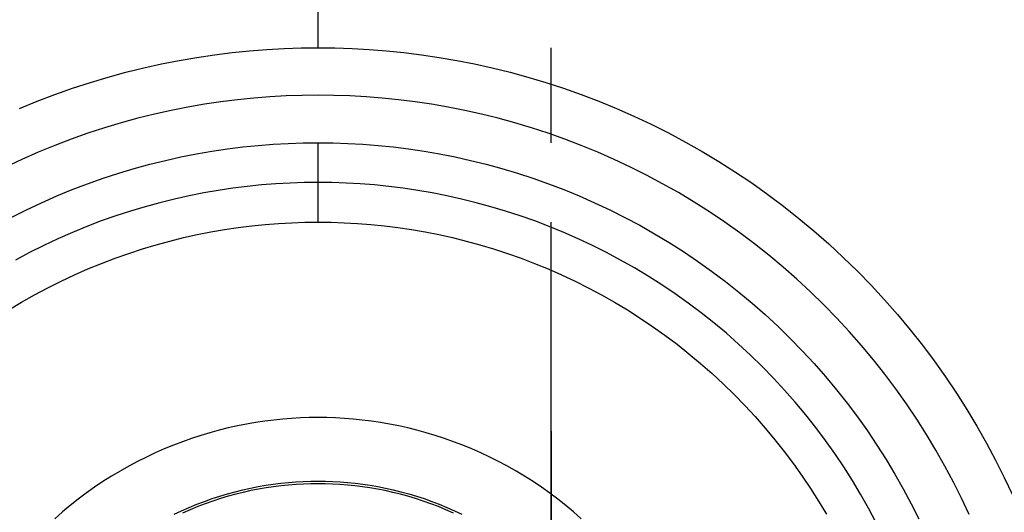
# Model space of a CAD drawing. Header units: millimetres. Extents: x -21.7 to 17.4, y -19.5 to 19.5.
# Tile 11 of 13: x -4.9 to 4.2, y 2.8 to 7.3. Entities that reach past the tile are written whole.
import ezdxf

# ---------------------------------------------------------------- set-up
doc = ezdxf.new("R2010")
doc.units = ezdxf.units.MM
doc.header["$MEASUREMENT"] = 0
doc.layers.add('Predefinito', color=5, linetype='Continuous')

msp = doc.modelspace()

# ---------------------------------------------------------------- linework, layer by layer
at = {"layer": 'Predefinito'}
for points in [[(-2.15, 7.0356), (-2.15, 16.5)], [(-4.9018, 6.4752), (-4.7398, 6.5417), (-4.577, 6.6038), (-4.4137, 6.6615), (-4.2499, 6.7149), (-4.0859, 6.7641), (-3.9218, 6.8089), (-3.7577, 6.8495), (-3.5938, 6.8859), (-3.4302, 6.9182), (-3.2672, 6.9464), (-3.1047, 6.9706), (-2.943, 6.9908), (-2.7822, 7.0072), (-2.6224, 7.0198), (-2.4637, 7.0286), (-2.3062, 7.0339), (-2.15, 7.0356), (-1.9938, 7.0339), (-1.8363, 7.0286), (-1.6776, 7.0198), (-1.5178, 7.0072), (-1.357, 6.9908), (-1.1953, 6.9706), (-1.0328, 6.9464), (-0.8698, 6.9182), (-0.7062, 6.8859), (-0.5423, 6.8495), (-0.3782, 6.8089), (-0.2141, 6.7641), (-0.0501, 6.7149), (0.1137, 6.6615), (0.277, 6.6038), (0.4398, 6.5417), (0.6018, 6.4752), (0.7628, 6.4044), (0.9228, 6.3292), (1.0814, 6.2497), (1.2387, 6.1658), (1.3943, 6.0777), (1.5481, 5.9853), (1.7, 5.8888), (1.8497, 5.7881), (1.9972, 5.6834), (2.1422, 5.5747), (2.2846, 5.4621), (2.4242, 5.3458), (2.5609, 5.2257), (2.6945, 5.1021), (2.825, 4.975), (2.9521, 4.8445), (3.0757, 4.7109), (3.1958, 4.5742), (3.3121, 4.4346), (3.4247, 4.2922), (3.5334, 4.1472), (3.6381, 3.9997), (3.7388, 3.85), (3.8353, 3.6981), (3.9277, 3.5443), (4.0158, 3.3887), (4.0997, 3.2314), (4.1792, 3.0728), (4.2544, 2.9128)], [(3.8555, 2.7314), (3.785, 2.8814), (3.7104, 3.0302), (3.6318, 3.1776), (3.5492, 3.3235), (3.4626, 3.4678), (3.3721, 3.6102), (3.2777, 3.7506), (3.1795, 3.8889), (3.0775, 4.0249), (2.972, 4.1584), (2.8628, 4.2893), (2.7503, 4.4175), (2.6343, 4.5428), (2.5151, 4.6651), (2.3928, 4.7843), (2.2675, 4.9003), (2.1393, 5.0128), (2.0084, 5.122), (1.8749, 5.2275), (1.7389, 5.3295), (1.6006, 5.4277), (1.4602, 5.5221), (1.3178, 5.6126), (1.1735, 5.6992), (1.0276, 5.7818), (0.8802, 5.8604), (0.7314, 5.935), (0.5814, 6.0055), (0.4304, 6.0719), (0.2785, 6.1343), (0.1259, 6.1925), (-0.0273, 6.2467), (-0.1808, 6.2968), (-0.3347, 6.3428), (-0.4886, 6.3849), (-0.6424, 6.4229), (-0.7961, 6.4571), (-0.9495, 6.4873), (-1.1024, 6.5138), (-1.2548, 6.5365), (-1.4064, 6.5554), (-1.5572, 6.5708), (-1.7071, 6.5826), (-1.8559, 6.5909), (-2.0036, 6.5959), (-2.15, 6.5975), (-2.2964, 6.5959), (-2.4441, 6.5909), (-2.5929, 6.5826), (-2.7428, 6.5708), (-2.8936, 6.5554), (-3.0452, 6.5365), (-3.1976, 6.5138), (-3.3505, 6.4873), (-3.5039, 6.4571), (-3.6576, 6.4229), (-3.8114, 6.3849), (-3.9653, 6.3428), (-4.1192, 6.2968), (-4.2727, 6.2467), (-4.4259, 6.1925), (-4.5785, 6.1343), (-4.7304, 6.0719), (-4.8814, 6.0055), (-5.0314, 5.935)], [(-4.9789, 5.4712), (-4.84, 5.5408), (-4.7, 5.6067), (-4.559, 5.6687), (-4.4172, 5.7269), (-4.2747, 5.7812), (-4.1317, 5.8318), (-3.9884, 5.8786), (-3.8448, 5.9216), (-3.7011, 5.9608), (-3.5574, 5.9963), (-3.414, 6.0282), (-3.2708, 6.0565), (-3.128, 6.0812), (-2.9858, 6.1023), (-2.8442, 6.1201), (-2.7034, 6.1344), (-2.5635, 6.1454), (-2.4246, 6.1532), (-2.2867, 6.1578), (-2.15, 6.1593), (-2.0133, 6.1578), (-1.8754, 6.1532), (-1.7365, 6.1454), (-1.5966, 6.1344), (-1.4558, 6.1201), (-1.3142, 6.1023), (-1.172, 6.0812), (-1.0292, 6.0565), (-0.886, 6.0282), (-0.7426, 5.9963), (-0.5989, 5.9608), (-0.4552, 5.9216), (-0.3116, 5.8786), (-0.1683, 5.8318), (-0.0253, 5.7812), (0.1172, 5.7269), (0.259, 5.6687), (0.4, 5.6067), (0.54, 5.5408), (0.6789, 5.4712), (0.8166, 5.3978), (0.9528, 5.3207), (1.0875, 5.2398), (1.2204, 5.1553), (1.3515, 5.0672), (1.4806, 4.9755), (1.6075, 4.8804), (1.7322, 4.7818), (1.8544, 4.6799), (1.9741, 4.5748), (2.0911, 4.4666), (2.2053, 4.3553), (2.3166, 4.2411), (2.4248, 4.1241), (2.5299, 4.0044), (2.6318, 3.8822), (2.7304, 3.7575), (2.8255, 3.6306), (2.9172, 3.5015), (3.0053, 3.3704), (3.0898, 3.2375), (3.1707, 3.1028), (3.2478, 2.9666), (3.3212, 2.8289), (3.3908, 2.69)], [(-2.15, 5.4276), (-2.15, 6.1593)], [(2.9962, 2.6609), (2.9272, 2.7904), (2.8546, 2.9185), (2.7786, 3.0452), (2.6991, 3.1702), (2.6162, 3.2935), (2.53, 3.4149), (2.4405, 3.5343), (2.3477, 3.6516), (2.2519, 3.7666), (2.1531, 3.8791), (2.0512, 3.9892), (1.9466, 4.0966), (1.8392, 4.2012), (1.7291, 4.3031), (1.6166, 4.4019), (1.5016, 4.4977), (1.3843, 4.5905), (1.2649, 4.68), (1.1435, 4.7662), (1.0202, 4.8491), (0.8952, 4.9286), (0.7685, 5.0046), (0.6404, 5.0772), (0.5109, 5.1462), (0.3802, 5.2117), (0.2485, 5.2736), (0.1159, 5.3319), (-0.0175, 5.3867), (-0.1515, 5.4378), (-0.286, 5.4854), (-0.4208, 5.5294), (-0.5559, 5.5698), (-0.691, 5.6067), (-0.8262, 5.6402), (-0.9611, 5.6701), (-1.0958, 5.6967), (-1.2301, 5.7199), (-1.3639, 5.7398), (-1.497, 5.7565), (-1.6294, 5.77), (-1.761, 5.7804), (-1.8917, 5.7877), (-2.0214, 5.792), (-2.15, 5.7934), (-2.2786, 5.792), (-2.4083, 5.7877), (-2.539, 5.7804), (-2.6706, 5.77), (-2.803, 5.7565), (-2.9361, 5.7398), (-3.0699, 5.7199), (-3.2042, 5.6967), (-3.3389, 5.6701), (-3.4738, 5.6402), (-3.609, 5.6067), (-3.7441, 5.5698), (-3.8792, 5.5294), (-4.014, 5.4854), (-4.1485, 5.4378), (-4.2825, 5.3867), (-4.4159, 5.3319), (-4.5485, 5.2736), (-4.6802, 5.2117), (-4.8109, 5.1462), (-4.9404, 5.0772)], [(-5.0029, 4.6173), (-4.8842, 4.6886), (-4.7641, 4.7565), (-4.6428, 4.8212), (-4.5204, 4.8826), (-4.397, 4.9406), (-4.2728, 4.9952), (-4.1479, 5.0465), (-4.0223, 5.0944), (-3.8963, 5.1389), (-3.77, 5.1802), (-3.6434, 5.218), (-3.5168, 5.2526), (-3.3902, 5.284), (-3.2638, 5.312), (-3.1376, 5.3369), (-3.0118, 5.3587), (-2.8865, 5.3774), (-2.7618, 5.393), (-2.6377, 5.4056), (-2.5144, 5.4153), (-2.392, 5.4222), (-2.2705, 5.4262), (-2.15, 5.4276), (-2.0295, 5.4262), (-1.908, 5.4222), (-1.7856, 5.4153), (-1.6623, 5.4056), (-1.5382, 5.393), (-1.4135, 5.3774), (-1.2882, 5.3587), (-1.1624, 5.3369), (-1.0362, 5.312), (-0.9098, 5.284), (-0.7832, 5.2526), (-0.6566, 5.218), (-0.53, 5.1802), (-0.4037, 5.1389), (-0.2777, 5.0944), (-0.1521, 5.0465), (-0.0272, 4.9952), (0.097, 4.9406), (0.2204, 4.8826), (0.3428, 4.8212), (0.4641, 4.7565), (0.5842, 4.6886), (0.7029, 4.6173), (0.82, 4.5428), (0.9355, 4.4652), (1.0493, 4.3844), (1.1611, 4.3005), (1.271, 4.2137), (1.3787, 4.1239), (1.4841, 4.0313), (1.5872, 3.9359), (1.6879, 3.8379), (1.7859, 3.7372), (1.8813, 3.6341), (1.9739, 3.5287), (2.0637, 3.421), (2.1505, 3.3111), (2.2344, 3.1993), (2.3152, 3.0855), (2.3928, 2.97), (2.4673, 2.8529), (2.5386, 2.7342)], [(0.2774, 2.6926), (0.2069, 2.7545), (0.135, 2.8145), (0.0616, 2.8725), (-0.0131, 2.9285), (-0.0891, 2.9824), (-0.1662, 3.0343), (-0.2445, 3.084), (-0.3238, 3.1316), (-0.4039, 3.177), (-0.485, 3.2202), (-0.5667, 3.2612), (-0.6491, 3.2999), (-0.7321, 3.3364), (-0.8156, 3.3707), (-0.8994, 3.4027), (-0.9836, 3.4325), (-1.068, 3.46), (-1.1525, 3.4853), (-1.2371, 3.5084), (-1.3216, 3.5293), (-1.4061, 3.5481), (-1.4903, 3.5647), (-1.5744, 3.5792), (-1.6581, 3.5917), (-1.7414, 3.6021), (-1.8243, 3.6106), (-1.9066, 3.617), (-1.9884, 3.6216), (-2.0695, 3.6243), (-2.15, 3.6252), (-2.2305, 3.6243), (-2.3116, 3.6216), (-2.3934, 3.617), (-2.4757, 3.6106), (-2.5586, 3.6021), (-2.6419, 3.5917), (-2.7256, 3.5792), (-2.8097, 3.5647), (-2.8939, 3.5481), (-2.9784, 3.5293), (-3.0629, 3.5084), (-3.1475, 3.4853), (-3.232, 3.46), (-3.3164, 3.4325), (-3.4006, 3.4027), (-3.4844, 3.3707), (-3.5679, 3.3364), (-3.6509, 3.2999), (-3.7333, 3.2612), (-3.815, 3.2202), (-3.8961, 3.177), (-3.9762, 3.1316), (-4.0555, 3.084), (-4.1338, 3.0343), (-4.2109, 2.9824), (-4.2869, 2.9285), (-4.3616, 2.8725), (-4.435, 2.8145), (-4.5069, 2.7545), (-4.5774, 2.6926)], [(-3.4772, 2.7337), (-3.4081, 2.7662), (-3.3385, 2.7968), (-3.2686, 2.8255), (-3.1983, 2.8523), (-3.1277, 2.8773), (-3.057, 2.9003), (-2.9862, 2.9215), (-2.9153, 2.9409), (-2.8444, 2.9585), (-2.7736, 2.9742), (-2.703, 2.9881), (-2.6325, 3.0003), (-2.5624, 3.0107), (-2.4925, 3.0195), (-2.4231, 3.0266), (-2.354, 3.032), (-2.2855, 3.0358), (-2.2175, 3.0381), (-2.15, 3.0389), (-2.0825, 3.0381), (-2.0145, 3.0358), (-1.946, 3.032), (-1.8769, 3.0266), (-1.8075, 3.0195), (-1.7376, 3.0107), (-1.6675, 3.0003), (-1.597, 2.9881), (-1.5264, 2.9742), (-1.4556, 2.9585), (-1.3847, 2.9409), (-1.3138, 2.9215), (-1.243, 2.9003), (-1.1723, 2.8773), (-1.1017, 2.8523), (-1.0314, 2.8255), (-0.9615, 2.7968), (-0.8919, 2.7662), (-0.8228, 2.7337)], [(-0.9016, 2.7448), (-0.9706, 2.7752), (-1.0401, 2.8037), (-1.1098, 2.8303), (-1.1798, 2.855), (-1.25, 2.8779), (-1.3203, 2.899), (-1.3906, 2.9182), (-1.461, 2.9356), (-1.5312, 2.9512), (-1.6013, 2.965), (-1.6712, 2.9771), (-1.7408, 2.9875), (-1.8101, 2.9962), (-1.8791, 3.0032), (-1.9476, 3.0086), (-2.0156, 3.0124), (-2.0831, 3.0146), (-2.15, 3.0154), (-2.2169, 3.0146), (-2.2844, 3.0124), (-2.3524, 3.0086), (-2.4209, 3.0032), (-2.4899, 2.9962), (-2.5592, 2.9875), (-2.6288, 2.9771), (-2.6987, 2.965), (-2.7688, 2.9512), (-2.839, 2.9356), (-2.9094, 2.9182), (-2.9797, 2.899), (-3.05, 2.8779), (-3.1202, 2.855), (-3.1902, 2.8303), (-3.2599, 2.8037), (-3.3294, 2.7752), (-3.3984, 2.7448)]]:
    msp.add_lwpolyline(points, dxfattribs=at)
at = {"layer": 'Predefinito', "extrusion": (1, 0, 0)}
for points in [[(6.1593, 0), (7.0356, 29.65)], [(1.8229, 8.9), (5.4276, 0)], [(0, 25.53), (0.1102, 25.5283), (0.2212, 25.523), (0.3329, 25.5141), (0.4449, 25.5016), (0.5572, 25.4854), (0.6697, 25.4653), (0.782, 25.4415), (0.894, 25.4139), (1.0055, 25.3824), (1.1164, 25.3472), (1.2264, 25.3081), (1.3354, 25.2652), (1.4431, 25.2187), (1.5493, 25.1684), (1.6539, 25.1146), (1.7567, 25.0572), (1.8576, 24.9964), (1.9562, 24.9323), (2.0526, 24.865), (2.1464, 24.7946), (2.2377, 24.7212), (2.3262, 24.6451), (2.4118, 24.5663), (2.4945, 24.4851), (2.5741, 24.4015), (2.6505, 24.3158), (2.7236, 24.2282), (2.7935, 24.1387), (2.8599, 24.0476), (2.923, 23.9551), (2.9827, 23.8613), (3.0389, 23.7665), (3.092, 23.6699), (3.1425, 23.5709), (3.1902, 23.4696), (3.2349, 23.3661), (3.2766, 23.2605), (3.315, 23.153), (3.35, 23.0437), (3.3816, 22.9327), (3.4096, 22.8202), (3.434, 22.7065), (3.4547, 22.5916), (3.4715, 22.4757), (3.4845, 22.3591), (3.4936, 22.2419), (3.4987, 22.1244), (3.4999, 22.0066), (3.4972, 21.8889), (3.4904, 21.7714), (3.4798, 21.6544), (3.4652, 21.538), (3.4468, 21.4224), (3.4247, 21.3077), (3.3988, 21.1943), (3.3692, 21.0822), (3.3362, 20.9717), (3.2997, 20.8628), (3.2598, 20.7558), (3.2168, 20.6508), (3.1707, 20.5479), (3.1217, 20.4472), (3.0699, 20.3489), (3.0154, 20.2531)], [(3.0154, 20.2531), (2.868, 20.0509), (2.7261, 19.8446), (2.5899, 19.6341), (2.4596, 19.4199), (2.3353, 19.2021), (2.2172, 18.981), (2.1054, 18.7569), (2, 18.53)]]:
    msp.add_lwpolyline(points, dxfattribs=at)

doc.saveas('drawing.dxf')
